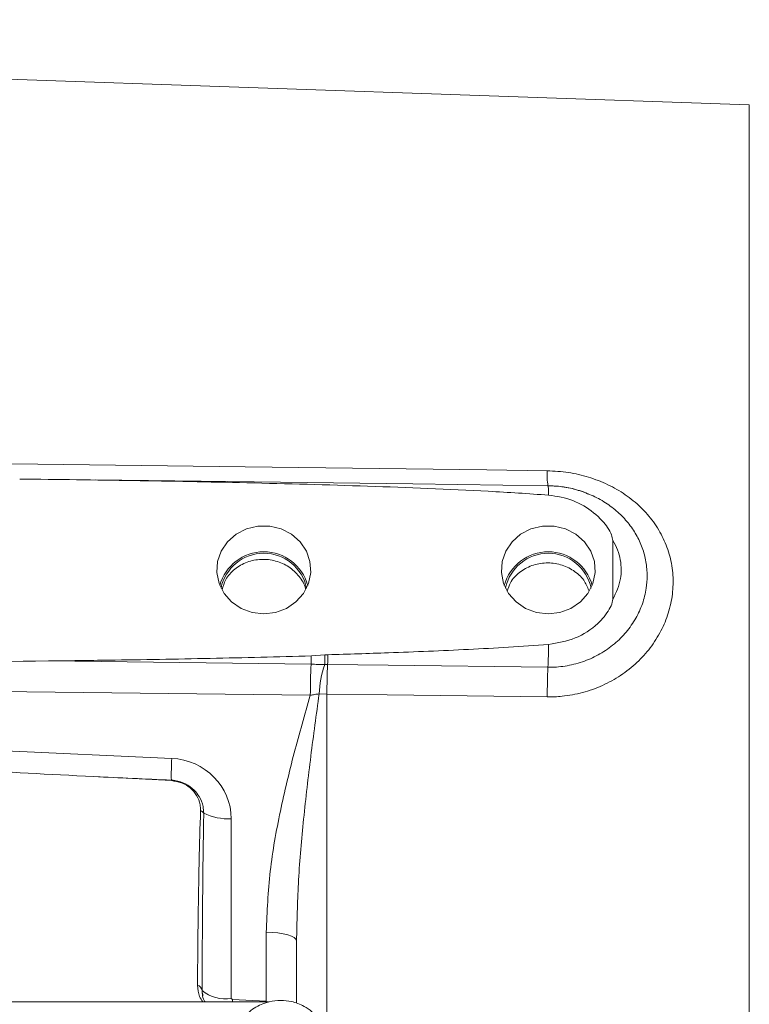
# Model space of a CAD drawing. Header units: inches. Extents: x 0.3 to 33.9, y 0.2 to 21.6.
# Tile 6 of 19: x 9.4 to 12.3, y 10.1 to 14. Entities that reach past the tile are written whole.
import ezdxf

# ---------------------------------------------------------------- set-up
doc = ezdxf.new("R2010")
doc.units = ezdxf.units.IN
doc.header["$MEASUREMENT"] = 0
doc.layers.add('SLD-0', color=7, linetype='Continuous', lineweight=15)
doc.styles.add('SLDTEXTSTYLE0', font='TXT', dxfattribs={"width": 0.75})
doc.dimstyles.new('SLDDIMSTYLE1', dxfattribs={"dimtxt": 0.25, "dimasz": 0.13, "dimexe": 0, "dimexo": 0.0625, "dimgap": 0.0625, "dimtad": 0, "dimtih": 1, "dimtoh": 1, "dimrnd": 1e-09, "dimzin": 12, "dimdsep": 46, "dimtxsty": 'SLDTEXTSTYLE0', "dimsah": 1, "dimcen": 0.09, "dimadec": 0, "dimazin": 3, "dimtfac": 1, "dimtofl": 0, "dimtmove": 0, "dimatfit": 3, "dimfxl": 1, "dimfrac": 2, "dimtolj": 1, "dimtzin": 12, "dimarcsym": 0})

# ---------------------------------------------------------------- blocks, each defined once
blk = doc.blocks.new('_D_8')
at = {"layer": 'SLD-0'}
for p, q in [((13.2862, 12.897), (13.2862, 15.0353)), ((10.5231, 14.9471), (10.4723, 14.9471)), ((10.4723, 14.9471), (10.4723, 14.5502)), ((11.4813, 14.9471), (11.5321, 14.9471)), ((11.5321, 14.9471), (11.5321, 14.5502)), ((8.7182, 14.9103), (10.3836, 14.9103)), ((13.2862, 14.9103), (11.6209, 14.9103)), ((10.4723, 14.5502), (10.5231, 14.5502)), ((11.5321, 14.5502), (11.4813, 14.5502))]:
    blk.add_line(p, q, dxfattribs=at)
for points in [[(8.7182, 14.9103), (8.8482, 14.8903), (8.8482, 14.9303)], [(13.2862, 14.9103), (13.1562, 14.9303), (13.1562, 14.8903)]]:
    blk.add_solid(points, dxfattribs=at)
at = {"layer": 'SLD-0', "char_height": 0.25, "attachment_point": 1, "style": 'SLDTEXTSTYLE0'}
for s, insert in [('4.57', (10.5774, 15.3202, -0.8581)), ('116.0', (10.5866, 14.8725, -0.8581))]:
    blk.add_mtext(s, dxfattribs=dict(at, insert=insert))
blk = doc.blocks.new('_D_9')
at = {"layer": 'SLD-0'}
for p, q in [((15.0579, 13.3674), (15.0579, 16.2164)), ((11.4089, 16.1282), (11.3582, 16.1282)), ((11.3582, 16.1282), (11.3582, 15.7313)), ((12.3671, 16.1282), (12.4179, 16.1282)), ((12.4179, 16.1282), (12.4179, 15.7313)), ((8.7182, 16.0914), (11.2694, 16.0914)), ((15.0579, 16.0914), (12.5067, 16.0914)), ((11.3582, 15.7313), (11.4089, 15.7313)), ((12.4179, 15.7313), (12.3671, 15.7313))]:
    blk.add_line(p, q, dxfattribs=at)
for points in [[(8.7182, 16.0914), (8.8482, 16.0714), (8.8482, 16.1114)], [(15.0579, 16.0914), (14.9279, 16.1114), (14.9279, 16.0714)]]:
    blk.add_solid(points, dxfattribs=at)
at = {"layer": 'SLD-0', "char_height": 0.25, "attachment_point": 1, "style": 'SLDTEXTSTYLE0'}
for s, insert in [('6.34', (11.4632, 16.5013, -0.8581)), ('161.0', (11.4724, 16.0536, -0.8581))]:
    blk.add_mtext(s, dxfattribs=dict(at, insert=insert))

msp = doc.modelspace()

# ---------------------------------------------------------------- linework, layer by layer
at = {"color": 7, "linetype": 'Continuous', "lineweight": 15}
for p, q in [((12.2668, 13.684), (8.7182, 13.8079)), ((11.725, 11.9556), (11.725, 11.7221)), ((10.527, 11.4972), (10.5802, 11.501)), ((10.5802, 11.501), (10.5932, 11.5019)), ((9.4825, 11.4771), (10.5257, 11.4641)), ((8.7182, 11.3635), (10.523, 11.3409)), ((10.5582, 11.3466), (10.5888, 11.3455)), ((9.9726, 11.0904), (8.7182, 11.1484)), ((9.6626, 11.0184), (9.9712, 11.0022)), ((10.209, 10.1382), (10.209, 10.8512)), ((10.3476, 10.4007), (10.3476, 10.1272)), ((10.4682, 10.3662), (10.4687, 10.38)), ((10.4682, 10.1194), (10.4682, 10.3662)), ((10.3572, 10.124), (7.0358, 10.124)), ((10.0955, 10.1552), (10.0965, 10.1476)), ((10.2138, 10.1334), (10.209, 10.1382)), ((10.3476, 10.1272), (10.2138, 10.1334))]:
    msp.add_line(p, q, dxfattribs=at)
at = {"color": 8, "linetype": 'Continuous', "lineweight": 15}
for p, q in [((12.2668, 13.684), (12.2668, 10.7279)), ((10.5888, 10.062), (10.5888, 11.3455)), ((12.2668, 10.7279), (12.2668, 7.7719)), ((10.2138, 10.1334), (10.2135, 10.124)), ((10.3476, 10.1272), (10.3474, 10.124))]:
    msp.add_line(p, q, dxfattribs=at)
at = {"color": 7, "linetype": 'Continuous', "lineweight": 15, "flags": 128}
for points in [[(11.464, 12.2321), (11.2242, 12.2352), (10.2648, 12.2476), (8.7182, 12.2674)], [(11.4671, 12.1729), (10.93, 12.1797), (9.6702, 12.1956)], [(10.3382, 11.6646), (10.3846, 11.67), (10.4282, 11.6861), (10.466, 11.7118), (10.4959, 11.7455), (10.5158, 11.785), (10.5246, 11.8279), (10.5216, 11.8715), (10.5072, 11.9131), (10.4821, 11.95), (10.448, 11.9799), (10.4069, 12.001), (10.3616, 12.0118), (10.3148, 12.0118), (10.2695, 12.001), (10.2285, 11.9799), (10.1943, 11.95), (10.1693, 11.9131), (10.1548, 11.8715), (10.1519, 11.8279), (10.1606, 11.785), (10.1806, 11.7455), (10.2104, 11.7118), (10.2483, 11.6861), (10.2918, 11.67), (10.3382, 11.6646)], [(11.4682, 11.6646), (11.5146, 11.67), (11.5582, 11.6861), (11.596, 11.7118), (11.6259, 11.7455), (11.6458, 11.785), (11.6546, 11.8279), (11.6516, 11.8715), (11.6372, 11.9131), (11.6121, 11.95), (11.578, 11.9799), (11.5369, 12.001), (11.4916, 12.0118), (11.4448, 12.0118), (11.3995, 12.001), (11.3585, 11.9799), (11.3243, 11.95), (11.2993, 11.9131), (11.2848, 11.8715), (11.2819, 11.8279), (11.2906, 11.785), (11.3106, 11.7455), (11.3404, 11.7118), (11.3783, 11.6861), (11.4218, 11.67), (11.4682, 11.6646)], [(10.5917, 11.4631), (10.8316, 11.4601), (11.4669, 11.4521)], [(10.5888, 11.3455), (10.8287, 11.3425), (11.464, 11.3346)], [(10.3476, 10.4007), (10.3713, 10.3998), (10.3941, 10.3977), (10.4149, 10.3944), (10.4331, 10.3902), (10.448, 10.385), (10.4591, 10.3791), (10.4659, 10.3728), (10.4682, 10.3662)]]:
    msp.add_lwpolyline(points, dxfattribs=at)
at = {"color": 8, "linetype": 'Continuous', "lineweight": 15}
for centre, radius, start, end in [((11.7875, 12.2168), 0.3238, 177.2845, 187.8448), ((11.3021, 12.1436), 0.1676, 357.0884, 10.0724)]:
    msp.add_arc(centre, radius, start, end, dxfattribs=at)
at = {"color": 7, "linetype": 'Continuous', "lineweight": 15}
for centre, radius, start, end in [((10.3382, 11.7296), 0.181, 15.2306, 164.7694), ((10.3382, 11.7308), 0.1737, 11.9351, 168.0649), ((11.4682, 11.7296), 0.181, 15.2306, 164.7694), ((11.4682, 11.7308), 0.1737, 11.9351, 168.0649), ((8.9707, 11.5682), 2.4988, 357.3386, 359.4154), ((8.7849, 11.5475), 1.7428, 357.2549, 358.3457), ((9.7044, 11.468), 0.8764, 359.6623, 2.1533), ((8.8853, 11.5485), 1.7085, 357.1365, 358.437), ((13.4544, 11.3376), 2.9314, 177.527, 179.9356), ((10.9192, 11.3367), 0.3611, 159.5594, 178.4386), ((13.3542, 11.337), 2.7654, 177.3867, 179.8235), ((14.2234, 11.326), 2.7594, 177.3807, 179.8217), ((11.0249, 11.028), 1.0542, 176.6087, 181.305), ((9.9548, 11.0016), 0.0164, 2.111, 8.4147), ((10.0602, 10.8367), 0.054, 43.3776, 60.3965), ((10.1951, 11.0609), 0.2102, 242.9163, 273.8074), ((10.0623, 10.1614), 0.0321, 15.2537, 66.7496), ((10.1849, 10.2776), 0.1414, 229.6465, 279.8159)]:
    msp.add_arc(centre, radius, start, end, dxfattribs=at)
for centre, major_axis, ratio, start_param, end_param in [((10.6738, 11.3721), (3.4254, 0), 0.032706, 1.926023, 2.17838), ((11.0552, 11.0736), (3.1511, -0.1027), 0.035536, 3.878034, 4.255791), ((9.964, 10.8543), (0.2415, -0.0428), 0.962793, 0.168803, 1.704693), ((42.9451, 9.5984), (75.3191, -3.441), 0.001485, 4.254756, 4.259315), ((10.2132, 9.9614), (-0.0043, 2.6055), 0.046027, 1.212987, 1.490656)]:
    msp.add_ellipse(centre, major_axis=major_axis, ratio=ratio, start_param=start_param, end_param=end_param, dxfattribs=at)
for points, knots in [([(11.464, 11.3346), (11.4739, 11.3347), (11.4936, 11.3347), (11.5407, 11.3383), (11.6056, 11.35), (11.6841, 11.3779), (11.7572, 11.4183), (11.8211, 11.4688), (11.8754, 11.5289), (11.9175, 11.5953), (11.9473, 11.6675), (11.9634, 11.7421), (11.9655, 11.8183), (11.9533, 11.8928), (11.9271, 11.9644), (11.8879, 12.03), (11.8366, 12.0888), (11.7755, 12.1385), (11.7053, 12.1789), (11.6291, 12.2083), (11.5478, 12.2276), (11.4922, 12.2306), (11.464, 12.2321)], [0, 0, 0, 0, 0.0191636, 0.0383909, 0.0921782, 0.1474506, 0.2008183, 0.2556938, 0.3079923, 0.3618137, 0.4133907, 0.4665477, 0.5182761, 0.5716492, 0.6239142, 0.6778033, 0.7303654, 0.7844485, 0.8373932, 0.8917939, 0.9451748, 1, 1, 1, 1]), ([(11.4695, 12.1351), (11.4296, 12.138), (11.3498, 12.1439), (11.1102, 12.1576), (10.7504, 12.172), (10.2802, 12.1847), (9.8195, 12.1937), (9.5188, 12.1975), (9.3684, 12.1993)], [0, 0, 0, 0, 0.057078, 0.114168, 0.342489, 0.570881, 0.785436, 1, 1, 1, 1]), ([(11.6274, 12.1402), (11.621, 12.1428), (11.6042, 12.1497), (11.578, 12.1575), (11.5404, 12.1664), (11.5038, 12.1716), (11.4762, 12.1725), (11.4669, 12.1728)], [0, 0, 0, 0, 0.128385, 0.33319, 0.497938, 0.83122, 1, 1, 1, 1]), ([(11.6386, 12.1355), (11.6193, 12.1431), (11.5794, 12.1589), (11.5212, 12.1707), (11.4831, 12.1716), (11.4671, 12.1719)], [0, 0, 0, 0, 0.354021, 0.728351, 1, 1, 1, 1]), ([(11.725, 11.9556), (11.7233, 11.9629), (11.7165, 11.9916), (11.6792, 12.042), (11.6121, 12.0966), (11.535, 12.127), (11.486, 12.133), (11.4695, 12.1351)], [0, 0, 0, 0, 0.070467, 0.277117, 0.56329, 0.852377, 1, 1, 1, 1]), ([(11.725, 11.9556), (11.7316, 11.9432), (11.7508, 11.9066), (11.7598, 11.8538), (11.7552, 11.7863), (11.7376, 11.7489), (11.725, 11.7221)], [0, 0, 0, 0, 0.169371, 0.500138, 0.642092, 1, 1, 1, 1]), ([(10.5035, 11.7631), (10.5035, 11.7636), (10.5013, 11.7818), (10.4795, 11.8143), (10.4395, 11.8531), (10.3859, 11.8768), (10.3276, 11.8833), (10.2703, 11.8719), (10.2211, 11.8436), (10.1856, 11.805), (10.1765, 11.7741), (10.1725, 11.7606)], [0, 0, 0, 0, 0.003081, 0.13109, 0.259145, 0.387161, 0.515039, 0.64293, 0.771116, 0.899571, 1, 1, 1, 1]), ([(11.6295, 11.7573), (11.6236, 11.7712), (11.6105, 11.8018), (11.5701, 11.838), (11.5176, 11.8623), (11.4592, 11.8692), (11.4017, 11.8583), (11.3523, 11.8303), (11.3178, 11.7941), (11.3089, 11.7656), (11.3054, 11.7544)], [0, 0, 0, 0, 0.110539, 0.244207, 0.37784, 0.511323, 0.644808, 0.778602, 0.912691, 1, 1, 1, 1]), ([(11.4695, 11.5427), (11.5056, 11.5489), (11.5776, 11.5613), (11.6608, 11.6158), (11.7044, 11.6699), (11.722, 11.7044), (11.7243, 11.718), (11.725, 11.7221)], [0, 0, 0, 0, 0.322606, 0.642639, 0.869131, 0.960935, 1, 1, 1, 1]), ([(10.5932, 11.5019), (10.6732, 11.5043), (10.8062, 11.5085), (10.9923, 11.5157), (11.1514, 11.5229), (11.3105, 11.5312), (11.4165, 11.5388), (11.4695, 11.5427)], [0, 0, 0, 0, 0.27353, 0.455109, 0.636696, 0.818329, 1, 1, 1, 1]), ([(9.4825, 11.4771), (9.5625, 11.4782), (9.7766, 11.4809), (10.0577, 11.4859), (10.3259, 11.4918), (10.46, 11.4954), (10.527, 11.4972)], [0, 0, 0, 0, 0.229719, 0.614851, 0.807424, 1, 1, 1, 1]), ([(10.5257, 11.4641), (10.5349, 11.4639), (10.5534, 11.4637), (10.5717, 11.4631), (10.5808, 11.4629)], [0, 0, 0, 0, 0.498553, 1, 1, 1, 1]), ([(10.5808, 11.4629), (10.5824, 11.4629), (10.5861, 11.4631), (10.5897, 11.4631), (10.5917, 11.4631)], [0, 0, 0, 0, 0.44896, 1, 1, 1, 1]), ([(10.523, 11.3409), (10.501, 11.2648), (10.4571, 11.1125), (10.4018, 10.8802), (10.3582, 10.643), (10.3511, 10.4817), (10.3476, 10.4007)], [0, 0, 0, 0, 0.2475226, 0.4953545, 0.7466444, 1, 1, 1, 1]), ([(10.523, 11.3409), (10.5289, 11.342), (10.5407, 11.3444), (10.5524, 11.3458), (10.5582, 11.3466)], [0, 0, 0, 0, 0.4965896, 1, 1, 1, 1]), ([(10.0994, 10.8738), (10.0989, 10.8825), (10.0975, 10.9055), (10.0843, 10.9373), (10.0601, 10.9681), (10.0278, 10.9914), (9.9952, 11.0021), (9.9758, 11.0037), (9.971, 11.004)], [0, 0, 0, 0, 0.133792, 0.349994, 0.507744, 0.714733, 0.929626, 1, 1, 1, 1]), ([(9.9712, 11.0022), (9.9847, 11.0002), (10.0119, 10.9962), (10.0472, 10.9747), (10.0732, 10.9443), (10.0859, 10.912), (10.0866, 10.8913), (10.0868, 10.8836)], [0, 0, 0, 0, 0.215697, 0.431707, 0.649625, 0.869325, 1, 1, 1, 1]), ([(10.0868, 10.8836), (10.0849, 10.8165), (10.0818, 10.7085), (10.0789, 10.5594), (10.077, 10.4366), (10.0757, 10.3137), (10.0752, 10.2318), (10.075, 10.1909)], [0, 0, 0, 0, 0.290689, 0.468008, 0.645331, 0.822664, 1, 1, 1, 1]), ([(10.075, 10.1909), (10.076, 10.175), (10.0775, 10.151), (10.091, 10.1309), (10.0955, 10.124)], [0, 0, 0, 0, 0.66017, 1, 1, 1, 1]), ([(10.0945, 10.1566), (10.0942, 10.1573), (10.0929, 10.1615), (10.0931, 10.166), (10.0933, 10.1698)], [0, 0, 0, 0, 0.160933, 1, 1, 1, 1]), ([(10.1045, 10.124), (10.1037, 10.1252), (10.0971, 10.1353), (10.0938, 10.1467), (10.0942, 10.1562), (10.0942, 10.1564)], [0, 0, 0, 0, 0.117564, 0.983719, 1, 1, 1, 1]), ([(10.4052, 10.1301), (10.3898, 10.1291), (10.3682, 10.1277), (10.3378, 10.1186), (10.313, 10.1078), (10.286, 10.0903), (10.2615, 10.067), (10.2406, 10.038), (10.2265, 10.0037), (10.2197, 9.9774), (10.2207, 9.9633), (10.2208, 9.962)], [0, 0, 0, 0, 0.16363, 0.229318, 0.338455, 0.452368, 0.575397, 0.705344, 0.841967, 0.985705, 1, 1, 1, 1]), ([(10.5894, 9.9522), (10.5893, 9.9634), (10.589, 9.9877), (10.577, 10.0236), (10.5571, 10.0576), (10.5305, 10.0857), (10.5017, 10.1056), (10.4739, 10.1182), (10.4427, 10.1278), (10.4196, 10.1292), (10.4052, 10.1301)], [0, 0, 0, 0, 0.119935, 0.260752, 0.400384, 0.536988, 0.664834, 0.763602, 0.852365, 1, 1, 1, 1])]:
    msp.add_open_spline(points, degree=3, knots=knots, dxfattribs=at)
at = {"color": 8, "linetype": 'Continuous', "lineweight": 15}
for points, knots in [([(11.4669, 11.4521), (11.4696, 11.4521), (11.4838, 11.452), (11.5095, 11.4533), (11.544, 11.458), (11.5784, 11.4656), (11.6118, 11.4762), (11.6437, 11.4894), (11.6741, 11.5052), (11.7034, 11.5237), (11.7306, 11.5445), (11.7555, 11.5672), (11.7781, 11.5918), (11.7985, 11.6185), (11.8161, 11.6464), (11.8307, 11.675), (11.8425, 11.7042), (11.8516, 11.7345), (11.8589, 11.7715), (11.8617, 11.8079), (11.8597, 11.8526), (11.8531, 11.8902), (11.8417, 11.9265), (11.8272, 11.9615), (11.8084, 11.9947), (11.7853, 12.0256), (11.7659, 12.0477), (11.7444, 12.0684), (11.721, 12.0878), (11.6955, 12.1057), (11.668, 12.1216), (11.6489, 12.1317), (11.6388, 12.1357), (11.6387, 12.1357)], [0, 0, 0, 0, 0.007729, 0.040633, 0.073788, 0.107737, 0.141962, 0.174647, 0.207578, 0.241292, 0.275278, 0.307684, 0.340335, 0.373773, 0.407487, 0.438687, 0.470119, 0.502291, 0.534724, 0.584848, 0.613639, 0.67214, 0.701913, 0.730387, 0.78819, 0.817572, 0.847007, 0.876626, 0.906821, 0.937213, 0.968432, 0.999867, 1, 1, 1, 1]), ([(10.4687, 10.38), (10.4704, 10.4562), (10.4741, 10.6135), (10.4959, 10.8534), (10.5241, 11.0999), (10.5468, 11.2643), (10.5582, 11.3466)], [0, 0, 0, 0, 0.232977, 0.481071, 0.740258, 1, 1, 1, 1])]:
    msp.add_open_spline(points, degree=3, knots=knots, dxfattribs=at)

# ---------------------------------------------------------------- dimensions: what is measured, and where the dimension line sits
at = {"layer": 'SLD-0'}
for base, p2, picture, middle in [((13.2862, 14.9103), (13.2862, 12.847), '_D_8', (11.0022, 14.9103)), ((15.0579, 16.0914), (15.0579, 13.3174), '_D_9', (11.888, 16.0914))]:
    dim = msp.add_linear_dim(base=base, p1=(8.7182, 17.5257), p2=p2, dimstyle='SLDDIMSTYLE1', dxfattribs=at)
    dim.commit()
    dim.dimension.update_dxf_attribs({"geometry": picture, "text_midpoint": middle, "dimtype": 160})

doc.saveas('drawing.dxf')
